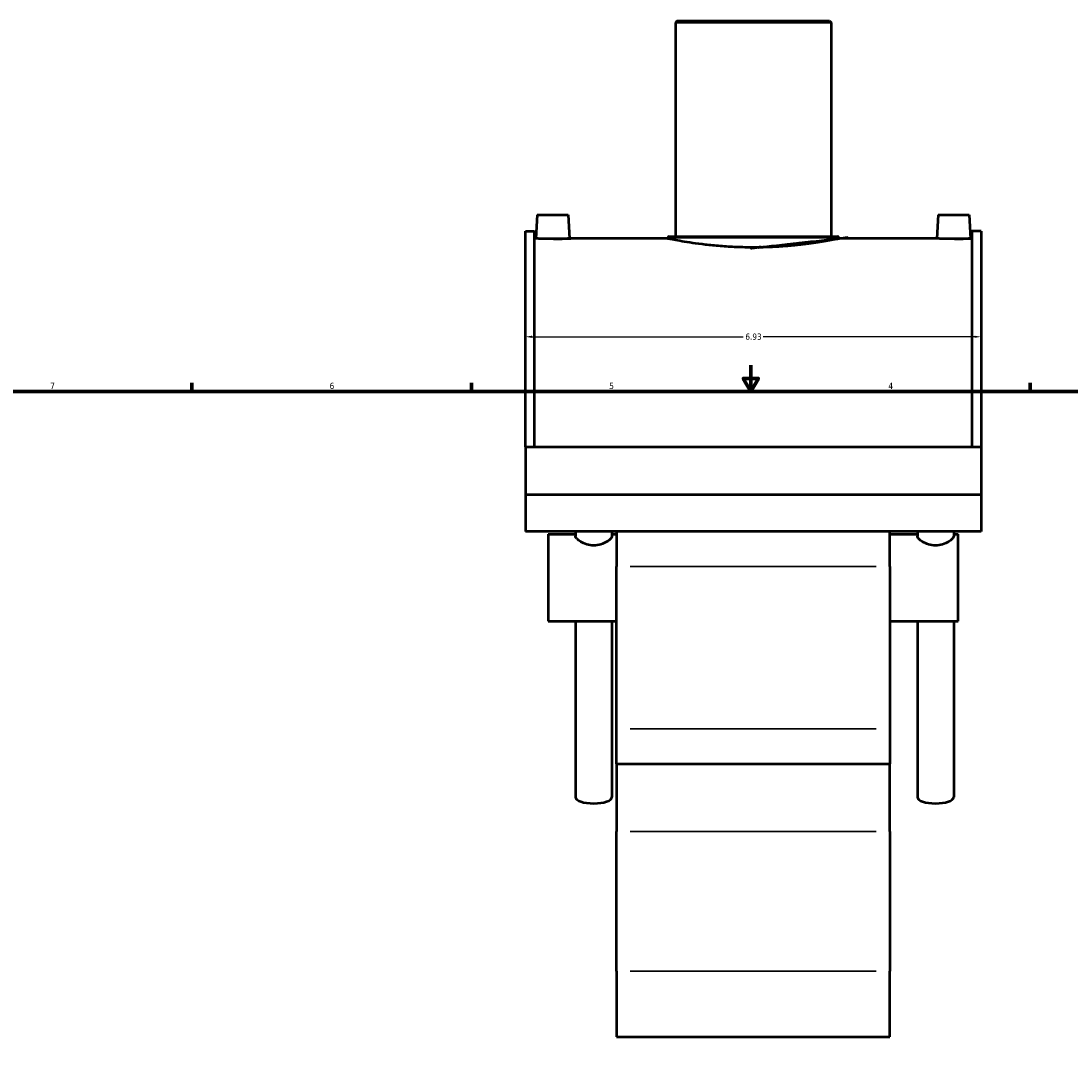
# Model space of a CAD drawing. Header units: inches. Extents: x -10.1 to 53.8, y 0.6 to 56.1.
# Tile 3 of 8: x 5.9 to 21.9, y 10.9 to 26.6. Entities that reach past the tile are written whole.
import ezdxf

# ---------------------------------------------------------------- set-up
doc = ezdxf.new("R2010")
doc.units = ezdxf.units.IN
doc.header["$MEASUREMENT"] = 0
for name, color, linetype, lineweight in [('Border (ANSI)', 7, 'Continuous', 70), ('Dimension (ANSI)', 7, 'Continuous', 25), ('Visible (ANSI)', 7, 'Continuous', 50), ('Visible Narrow (ANSI)', 7, 'Continuous', 35)]:
    doc.layers.add(name, color=color, linetype=linetype, lineweight=lineweight)
doc.styles.add('Note Text (ANSI)', font='tahoma.ttf')
doc.dimstyles.new('Default (ANSI)', dxfattribs={"dimtxt": 0.094488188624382, "dimasz": 0.0984251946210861, "dimexe": 0.125, "dimexo": 0.0625, "dimgap": 0.031496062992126, "dimtad": 0, "dimtih": 1, "dimtoh": 1, "dimrnd": 1e-08, "dimzin": 4, "dimdsep": 46, "dimtxsty": 'Note Text (ANSI)', "dimcen": 0.09, "dimdle": 0.3937007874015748, "dimclrd": 256, "dimclre": 256, "dimclrt": 5, "dimadec": 0, "dimazin": 1, "dimtfac": 1, "dimtofl": 0, "dimtmove": 0, "dimatfit": 3, "dimfxl": 1, "dimtolj": 1, "dimtzin": 4, "dimlwd": -1, "dimlwe": -1, "dimarcsym": 0})

# ---------------------------------------------------------------- blocks, each defined once
blk = doc.blocks.new('Borders Default Border')
at = {"layer": 'Border (ANSI)'}
for p, q in [((8.500000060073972, 21.00000006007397), (8.500000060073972, 21.13448766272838)), ((12.7499993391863, 21.00000006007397), (12.7499993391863, 21.13448766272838)), ((21.24999939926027, 21.00000006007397), (21.24999939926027, 21.13448766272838))]:
    blk.add_line(p, q, dxfattribs=at)
at = {"layer": 'Border (ANSI)', "flags": 128}
for points in [[(17.00000012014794, 21.39999960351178), (17.00000012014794, 21.00000006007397), (16.88453043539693, 21.19999983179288), (17.11546980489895, 21.19999983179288), (17.00000012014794, 21.00000006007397)], [(0.4999999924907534, 0.9999999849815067), (0.4999999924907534, 21.00000006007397), (33.49999855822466, 21.00000006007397), (33.49999855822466, 0.9999999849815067), (0.4999999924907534, 0.9999999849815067)]]:
    blk.add_lwpolyline(points, dxfattribs=at)
at = {"layer": 'Border (ANSI)', "color": 5, "true_color": 0x0000ff, "char_height": 0.0944881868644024, "attachment_point": 7, "style": 'Note Text (ANSI)'}
for s, insert in [('7', (6.345746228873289, 21.04)), ('6', (10.59483913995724, 21.03800916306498)), ('5', (14.84733363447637, 21.03800916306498)), ('4', (19.0920422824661, 21.04))]:
    blk.add_mtext(s, dxfattribs=dict(at, insert=insert))
blk = doc.blocks.new('*D8')
at = {"layer": 'Defpoints', "color": 0, "transparency": 16777216}
for p in [(20.50185156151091, 21.83440499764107), (13.57185156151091, 21.67034872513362), (20.50185156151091, 21.67034872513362)]:
    blk.add_point(p, dxfattribs=at)
at = {"layer": 'Dimension (ANSI)', "transparency": 16777216}
for p, q in [((13.670276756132, 21.83440499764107), (16.88564296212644, 21.83440499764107)), ((20.40342636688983, 21.83440499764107), (17.18806016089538, 21.83440499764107))]:
    blk.add_line(p, q, dxfattribs=at)
for points in [[(13.670276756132, 21.85080919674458), (13.670276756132, 21.81800079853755), (13.57185156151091, 21.83440499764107)], [(20.40342636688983, 21.85080919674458), (20.40342636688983, 21.81800079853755), (20.50185156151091, 21.83440499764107)]]:
    blk.add_solid(points, dxfattribs=at)
at = {"layer": 'Dimension (ANSI)', "color": 5, "transparency": 16777216, "insert": (16.91713902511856, 21.88361627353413), "char_height": 0.094488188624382, "attachment_point": 1, "style": 'Note Text (ANSI)'}
blk.add_mtext('\\A1;6.93', dxfattribs=at)

msp = doc.modelspace()

# ---------------------------------------------------------------- linework, layer by layer
at = {"layer": 'Visible (ANSI)'}
for p, q in [((15.87744211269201, 26.63782399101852), (15.85378069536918, 26.61416257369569)), ((18.21992242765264, 26.61416257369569), (15.85378069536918, 26.61416257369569)), ((15.85378069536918, 26.61416257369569), (15.85378069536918, 23.36062399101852)), ((15.87744211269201, 26.63782399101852), (18.19626101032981, 26.63782399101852)), ((18.1962610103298, 26.63782399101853), (18.21992242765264, 26.61416257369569)), ((18.21992242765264, 26.61416257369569), (18.21992242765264, 23.36062399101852)), ((13.75143108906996, 23.68892635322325), (13.73250651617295, 23.32782399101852)), ((13.75143108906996, 23.68892635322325), (14.22387203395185, 23.68892635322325)), ((14.22387203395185, 23.68892635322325), (14.24279660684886, 23.32782399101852)), ((19.84983108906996, 23.68892635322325), (19.83090651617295, 23.32782399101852)), ((19.84983108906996, 23.68892635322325), (20.32227203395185, 23.68892635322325)), ((20.32227203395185, 23.68892635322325), (20.34119660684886, 23.32782399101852)), ((13.57185156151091, 20.16097594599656), (13.57185156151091, 23.4382964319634)), ((13.57185156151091, 23.43829643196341), (13.71045156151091, 23.43829643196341)), ((13.71045156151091, 20.16097594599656), (13.71045156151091, 23.4382964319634)), ((13.73250651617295, 23.32782399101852), (13.71045156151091, 23.32782399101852)), ((15.735473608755, 23.32782399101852), (14.24279660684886, 23.32782399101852)), ((15.735473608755, 23.33696257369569), (15.735473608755, 23.32782399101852)), ((15.75913502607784, 23.36062399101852), (18.31456809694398, 23.36062399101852)), ((18.33822951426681, 23.33696257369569), (18.33822951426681, 23.32782399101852)), ((19.83090651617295, 23.32782399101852), (18.33822951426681, 23.32782399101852)), ((20.36325156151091, 23.32782399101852), (20.34119660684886, 23.32782399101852)), ((20.36325156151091, 23.43829643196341), (20.36325156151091, 20.16097594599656)), ((20.50185156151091, 23.43829643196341), (20.36325156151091, 23.43829643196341)), ((20.50185156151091, 23.43829643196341), (20.50185156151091, 20.16097594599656)), ((13.57185156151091, 20.16097594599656), (20.50185156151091, 20.16097594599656)), ((13.57185156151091, 20.16097594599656), (13.57185156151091, 19.43430498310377)), ((20.50185156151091, 20.16097594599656), (20.50185156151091, 19.43430498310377)), ((13.57185156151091, 19.43430498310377), (20.50185156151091, 19.43430498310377)), ((13.57185156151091, 19.43430498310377), (13.57185156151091, 18.87339194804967)), ((20.50185156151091, 19.43430498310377), (20.50185156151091, 18.87339194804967)), ((20.50185156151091, 18.87339194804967), (13.57185156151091, 18.87339194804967)), ((14.3351704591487, 18.87339194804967), (14.3351704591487, 18.80143130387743)), ((14.88753266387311, 18.87339194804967), (14.88753266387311, 18.80143130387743)), ((14.95785156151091, 18.87339194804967), (14.95785156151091, 18.33803583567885)), ((19.1158515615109, 18.33803583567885), (19.1158515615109, 18.87339194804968)), ((19.5326704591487, 18.87339194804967), (19.5326704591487, 18.80143130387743)), ((20.08503266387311, 18.87339194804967), (20.08503266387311, 18.80143130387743)), ((13.91835156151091, 18.83371129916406), (13.91835156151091, 17.50804200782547)), ((13.91835156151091, 18.83371129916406), (14.3351704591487, 18.83371129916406)), ((14.88753266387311, 18.83371129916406), (14.95785156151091, 18.83371129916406)), ((19.1158515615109, 18.83371129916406), (19.5326704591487, 18.83371129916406)), ((20.08503266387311, 18.83371129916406), (20.15535156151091, 18.83371129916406)), ((20.15535156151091, 17.50804200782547), (20.15535156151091, 18.83371129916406)), ((14.95785156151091, 15.8698073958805), (14.95785156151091, 18.33803583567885)), ((19.1158515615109, 18.33803583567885), (19.1158515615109, 15.8698073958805)), ((13.91835156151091, 17.50804200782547), (14.49474623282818, 17.50804200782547)), ((14.3351704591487, 17.50804200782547), (14.3351704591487, 14.83024080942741)), ((14.72795689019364, 17.50804200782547), (14.95785156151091, 17.50804200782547)), ((14.88753266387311, 17.50804200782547), (14.88753266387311, 14.83024080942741)), ((19.1158515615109, 17.50804200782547), (19.69224623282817, 17.50804200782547)), ((19.5326704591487, 17.50804200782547), (19.5326704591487, 14.83024080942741)), ((19.92545689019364, 17.50804200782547), (20.15535156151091, 17.50804200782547)), ((20.08503266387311, 17.50804200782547), (20.08503266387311, 14.83024080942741)), ((14.95785156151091, 15.33850312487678), (14.95785156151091, 15.8698073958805)), ((19.1158515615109, 15.8698073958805), (19.1158515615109, 15.33850312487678)), ((14.95785156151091, 15.33850312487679), (14.95785156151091, 14.30793932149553)), ((14.95785156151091, 15.33850312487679), (19.1158515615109, 15.33850312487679)), ((19.1158515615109, 14.30793932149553), (19.1158515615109, 15.33850312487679)), ((14.95785156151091, 12.18166860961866), (14.95785156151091, 14.30793932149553)), ((19.1158515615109, 14.30793932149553), (19.1158515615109, 12.18166860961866)), ((14.95785156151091, 12.18166860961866), (14.95785156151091, 11.18439879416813)), ((19.1158515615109, 11.18439879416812), (19.1158515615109, 12.18166860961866)), ((14.95785156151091, 11.18439879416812), (19.1158515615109, 11.18439879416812))]:
    msp.add_line(p, q, dxfattribs=at)
for centre, start, end in [((15.75913502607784, 23.33696257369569), 90, 180), ((18.31456809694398, 23.33696257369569), 0, 90)]:
    msp.add_arc(centre, 0.0236614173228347, start, end, dxfattribs=at)
for centre, major_axis in [((14.61135156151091, 14.83024080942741), (0.2761811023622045, 3e-16)), ((19.80885156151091, 14.83024080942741), (0.2761811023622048, 3e-16))]:
    msp.add_ellipse(centre, major_axis=major_axis, ratio=0.3420201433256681, start_param=3.141592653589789, end_param=6.283185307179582, dxfattribs=at)
for points, knots in [([(13.98765156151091, 23.32267999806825), (13.95559047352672, 23.32267999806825), (13.92139868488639, 23.32294885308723), (13.85851650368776, 23.32391998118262), (13.82982573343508, 23.32460825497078), (13.78453765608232, 23.32589992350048), (13.764917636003, 23.32658714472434), (13.73890206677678, 23.3275560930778), (13.73250651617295, 23.32782399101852), (13.73250651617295, 23.32782399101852)], [0, 0, 0, 0, 0.2443054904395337, 0.2443054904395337, 0.4886109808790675, 0.4886109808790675, 0.7328576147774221, 0.7328576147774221, 0.9771042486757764, 0.9771042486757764, 0.9771042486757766, 0.9771042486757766]), ([(14.24279660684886, 23.32782399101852), (14.24279660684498, 23.32782399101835), (14.23640105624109, 23.32755609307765), (14.21038548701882, 23.32658714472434), (14.19076546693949, 23.32589992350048), (14.14547738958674, 23.32460825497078), (14.11678661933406, 23.32391998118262), (14.05390443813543, 23.32294885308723), (14.0197126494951, 23.32267999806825), (13.98765156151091, 23.32267999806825)], [2.931312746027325, 2.931312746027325, 2.931312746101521, 2.931312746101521, 3.17555937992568, 3.17555937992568, 3.419806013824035, 3.419806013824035, 3.664111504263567, 3.664111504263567, 3.908416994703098, 3.908416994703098, 3.908416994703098, 3.908416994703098]), ([(17.03685156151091, 23.19290197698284), (16.95489623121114, 23.19290197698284), (16.87021870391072, 23.19456857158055), (16.70192737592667, 23.20136056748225), (16.618311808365, 23.20648072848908), (16.45806769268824, 23.21930967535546), (16.38130706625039, 23.22701614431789), (16.23941228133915, 23.24350701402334), (16.17428062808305, 23.25227449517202), (16.05899972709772, 23.26917604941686), (16.00487320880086, 23.27790700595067), (15.90939734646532, 23.29426510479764), (15.86804152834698, 23.30187620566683), (15.80156331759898, 23.31451222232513), (15.77638807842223, 23.31953637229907), (15.74333929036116, 23.32619438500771), (15.735473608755, 23.32782399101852), (15.735473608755, 23.32782399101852)], [0, 0, 0, 0, 0.6244996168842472, 0.6244996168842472, 1.248999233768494, 1.248999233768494, 1.873498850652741, 1.873498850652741, 2.497998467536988, 2.497998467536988, 3.122459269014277, 3.122459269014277, 3.746920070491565, 3.746920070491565, 4.371380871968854, 4.371380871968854, 4.995841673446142, 4.995841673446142, 4.995841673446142, 4.995841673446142]), ([(18.33822951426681, 23.32782399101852), (18.33822951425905, 23.32782399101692), (18.3303638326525, 23.32619438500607), (18.29731504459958, 23.31953637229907), (18.27213980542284, 23.31451222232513), (18.20566159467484, 23.30187620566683), (18.16430577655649, 23.29426510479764), (18.06882991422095, 23.27790700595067), (18.0147033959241, 23.26917604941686), (17.89942249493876, 23.25227449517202), (17.83429084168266, 23.24350701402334), (17.69239605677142, 23.22701614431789), (17.61563543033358, 23.21930967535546), (17.45539131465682, 23.20648072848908), (17.37177574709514, 23.20136056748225), (17.2034844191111, 23.19456857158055), (17.11880689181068, 23.19290197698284), (17.03685156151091, 23.19290197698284)], [14.98752502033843, 14.98752502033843, 14.98752502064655, 14.98752502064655, 15.61198582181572, 15.61198582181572, 16.23644662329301, 16.23644662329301, 16.86090742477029, 16.86090742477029, 17.48536822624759, 17.48536822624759, 18.10986784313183, 18.10986784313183, 18.73436746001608, 18.73436746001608, 19.35886707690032, 19.35886707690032, 19.98336669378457, 19.98336669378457, 19.98336669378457, 19.98336669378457]), ([(20.08605156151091, 23.32267999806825), (20.05399047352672, 23.32267999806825), (20.01979868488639, 23.32294885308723), (19.95691650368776, 23.32391998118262), (19.92822573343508, 23.32460825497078), (19.88293765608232, 23.32589992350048), (19.863317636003, 23.32658714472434), (19.83730206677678, 23.3275560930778), (19.83090651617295, 23.32782399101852), (19.83090651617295, 23.32782399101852)], [0, 0, 0, 0, 0.2443054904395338, 0.2443054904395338, 0.4886109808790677, 0.4886109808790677, 0.7328576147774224, 0.7328576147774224, 0.977104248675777, 0.977104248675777, 0.9771042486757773, 0.9771042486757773]), ([(20.34119660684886, 23.32782399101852), (20.34119660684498, 23.32782399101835), (20.33480105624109, 23.32755609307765), (20.30878548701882, 23.32658714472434), (20.28916546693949, 23.32589992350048), (20.24387738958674, 23.32460825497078), (20.21518661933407, 23.32391998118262), (20.15230443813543, 23.32294885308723), (20.11811264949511, 23.32267999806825), (20.08605156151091, 23.32267999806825)], [2.931312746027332, 2.931312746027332, 2.931312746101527, 2.931312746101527, 3.175559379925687, 3.175559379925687, 3.419806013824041, 3.419806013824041, 3.664111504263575, 3.664111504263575, 3.908416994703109, 3.908416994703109, 3.908416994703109, 3.908416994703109]), ([(14.88753266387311, 18.80143130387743), (14.88753266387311, 18.79066082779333), (14.88050207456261, 18.77637204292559), (14.85230116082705, 18.74517130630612), (14.83114894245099, 18.7283770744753), (14.78253585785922, 18.69944526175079), (14.75167751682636, 18.68532881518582), (14.68366962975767, 18.66570357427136), (14.64648174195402, 18.66039484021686), (14.57622138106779, 18.66039484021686), (14.53903349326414, 18.66570357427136), (14.47102560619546, 18.68532881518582), (14.4401672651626, 18.69944526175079), (14.39155418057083, 18.7283770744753), (14.37040196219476, 18.74517130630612), (14.3422010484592, 18.77637204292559), (14.3351704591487, 18.79066082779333), (14.3351704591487, 18.80143130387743)], [1.075705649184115, 1.075705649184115, 1.075705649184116, 1.075705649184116, 1.341939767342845, 1.341939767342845, 1.608173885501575, 1.608173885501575, 1.875865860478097, 1.875865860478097, 2.143557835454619, 2.143557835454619, 2.411249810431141, 2.411249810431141, 2.678941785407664, 2.678941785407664, 2.945175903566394, 2.945175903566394, 3.211410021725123, 3.211410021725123, 3.211410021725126, 3.211410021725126]), ([(20.08503266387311, 18.80143130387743), (20.08503266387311, 18.79066082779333), (20.07800207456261, 18.77637204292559), (20.04980116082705, 18.74517130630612), (20.02864894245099, 18.7283770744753), (19.98003585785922, 18.69944526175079), (19.94917751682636, 18.68532881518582), (19.88116962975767, 18.66570357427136), (19.84398174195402, 18.66039484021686), (19.7737213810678, 18.66039484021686), (19.73653349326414, 18.66570357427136), (19.66852560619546, 18.68532881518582), (19.6376672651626, 18.69944526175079), (19.58905418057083, 18.7283770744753), (19.56790196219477, 18.74517130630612), (19.53970104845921, 18.77637204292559), (19.5326704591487, 18.79066082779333), (19.5326704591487, 18.80143130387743)], [1.075705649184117, 1.075705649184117, 1.075705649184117, 1.075705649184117, 1.341939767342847, 1.341939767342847, 1.608173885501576, 1.608173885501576, 1.875865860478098, 1.875865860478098, 2.14355783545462, 2.14355783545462, 2.411249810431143, 2.411249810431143, 2.678941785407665, 2.678941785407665, 2.945175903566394, 2.945175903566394, 3.211410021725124, 3.211410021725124, 3.211410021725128, 3.211410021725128]), ([(14.49475024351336, 17.50804373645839), (14.49814176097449, 17.50804266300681), (14.50156936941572, 17.50804840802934), (14.53903349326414, 17.50817002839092), (14.57622138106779, 17.50862067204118), (14.64648174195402, 17.50862067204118), (14.68366962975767, 17.50817002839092), (14.72113375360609, 17.50804840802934), (14.72456136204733, 17.50804266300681), (14.72795287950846, 17.50804373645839)], [1.848626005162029, 1.848626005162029, 1.848626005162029, 1.848626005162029, 1.875865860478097, 1.875865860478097, 2.14355783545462, 2.14355783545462, 2.411249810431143, 2.411249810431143, 2.438489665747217, 2.438489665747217, 2.438489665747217, 2.438489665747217]), ([(19.69225024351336, 17.50804373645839), (19.69564176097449, 17.50804266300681), (19.69906936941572, 17.50804840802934), (19.73653349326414, 17.50817002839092), (19.7737213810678, 17.50862067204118), (19.84398174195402, 17.50862067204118), (19.88116962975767, 17.50817002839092), (19.9186337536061, 17.50804840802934), (19.92206136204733, 17.50804266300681), (19.92545287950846, 17.50804373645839)], [1.84862600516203, 1.84862600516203, 1.84862600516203, 1.84862600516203, 1.875865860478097, 1.875865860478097, 2.14355783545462, 2.14355783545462, 2.411249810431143, 2.411249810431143, 2.43848966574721, 2.43848966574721, 2.43848966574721, 2.43848966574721])]:
    msp.add_open_spline(points, degree=3, knots=knots, dxfattribs=at)
at = {"layer": 'Visible Narrow (ANSI)'}
for p, q in [((18.32220739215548, 23.33696257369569), (15.75149573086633, 23.33696257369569)), ((15.16575156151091, 18.33803583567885), (18.90795156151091, 18.33803583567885)), ((15.16575156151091, 15.8698073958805), (18.90795156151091, 15.8698073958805)), ((15.16575156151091, 14.30793932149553), (18.90795156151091, 14.30793932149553)), ((15.16575156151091, 12.18166860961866), (18.90795156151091, 12.18166860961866))]:
    msp.add_line(p, q, dxfattribs=at)

# ---------------------------------------------------------------- block references
msp.add_blockref('Borders Default Border', (0, 0))

# ---------------------------------------------------------------- dimensions: what is measured, and where the dimension line sits
at = {"layer": 'Dimension (ANSI)'}
dim = msp.add_linear_dim(base=(20.50185156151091, 21.83440499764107), p1=(13.57185156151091, 21.67034872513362), p2=(20.50185156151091, 21.67034872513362), angle=180, dimstyle='Default (ANSI)', override={"dimgap": 0.031496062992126, "dimtih": 0, "dimtoh": 0, "dimdec": 2, "dimse1": 1, "dimse2": 1, "dimtol": 0, "dimlim": 0, "dimtp": 0, "dimtm": 0, "dimtdec": 2, "dimatfit": 1}, dxfattribs=at)
dim.commit()
dim.dimension.update_dxf_attribs({"geometry": '*D8', "text_midpoint": (17.03685156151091, 21.83440499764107), "dimtype": 160})

doc.saveas('drawing.dxf')
